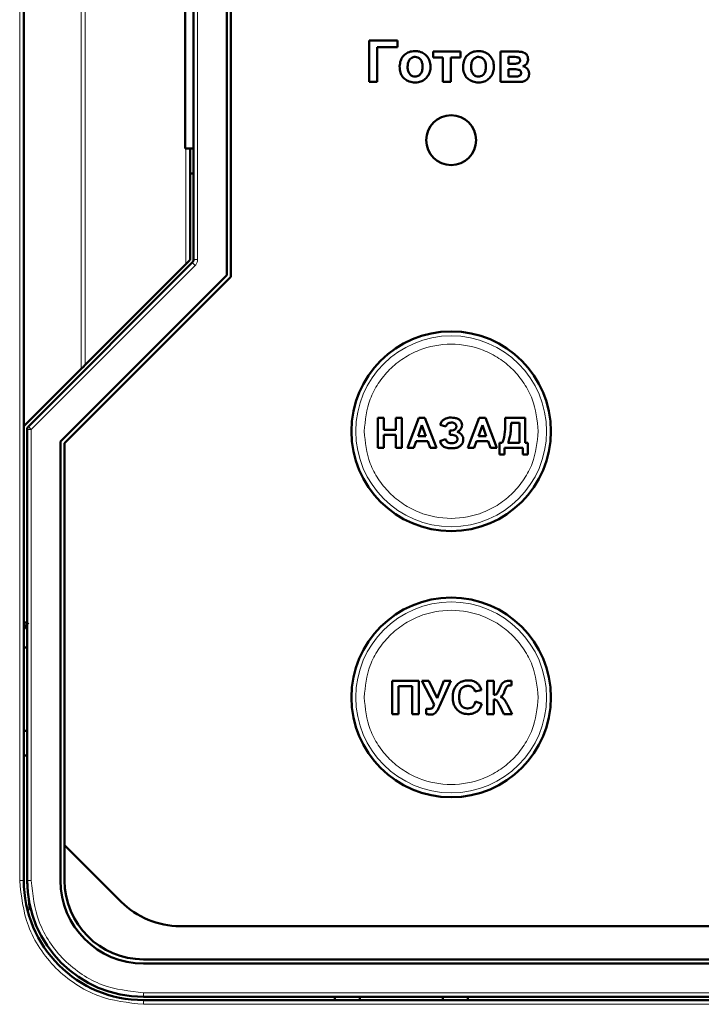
# Model space of a CAD drawing. Header units: millimetres. Extents: x 0 to 594, y 0 to 420.
# Tile 6 of 13: x 117 to 134, y 227 to 250. Entities that reach past the tile are written whole.
import ezdxf

# ---------------------------------------------------------------- set-up
doc = ezdxf.new("R2010")
doc.units = ezdxf.units.MM

msp = doc.modelspace()

# ---------------------------------------------------------------- linework, layer by layer
at = {"color": 9, "linetype": 'Continuous', "lineweight": 18}
for p, q in [((117.319, 229.705), (117.319, 270.905)), ((118.799, 258.605), (118.799, 242.005)), ((118.895, 258.509), (118.895, 242.101)), ((121.599, 255.977), (121.599, 244.633)), ((121.319, 247.305), (121.319, 244.525)), ((121.599, 244.633), (121.499, 244.633)), ((121.541, 244.492), (117.599, 240.551)), ((121.541, 244.492), (121.47, 244.563)), ((117.529, 240.621), (117.599, 240.551)), ((117.599, 240.551), (117.499, 240.551)), ((117.599, 240.551), (117.599, 229.705)), ((117.419, 229.705), (117.319, 229.705)), ((117.599, 229.705), (117.499, 229.705)), ((117.487, 229.66), (117.549, 228.985)), ((120.299, 227.005), (120.299, 226.905)), ((120.299, 227.005), (152.699, 227.005)), ((120.299, 226.725), (120.299, 226.825)), ((152.699, 226.725), (120.299, 226.725))]:
    msp.add_line(p, q, dxfattribs=at)
at = {"color": 7, "linetype": 'Continuous', "lineweight": 50}
for p, q in [((117.419, 240.625), (117.419, 259.985)), ((122.299, 244.261), (122.299, 256.35)), ((122.399, 256.391), (122.399, 244.219)), ((121.499, 255.977), (121.499, 244.633)), ((121.299, 247.305), (121.299, 253.305)), ((125.728, 249.905), (125.728, 248.905)), ((126.407, 249.905), (125.728, 249.905)), ((126.407, 249.738), (126.407, 249.905)), ((125.92, 249.738), (126.407, 249.738)), ((125.92, 248.905), (125.92, 249.738)), ((127.266, 249.636), (127.266, 249.495)), ((127.92, 249.636), (127.266, 249.636)), ((127.92, 249.495), (127.92, 249.636)), ((129.295, 249.636), (128.882, 249.636)), ((128.882, 249.636), (128.882, 248.905)), ((127.266, 249.495), (127.497, 249.495)), ((127.497, 249.495), (127.497, 248.905)), ((127.689, 249.495), (127.92, 249.495)), ((127.689, 248.905), (127.689, 249.495)), ((129.074, 249.341), (129.074, 249.508)), ((129.074, 249.508), (129.193, 249.508)), ((129.193, 249.341), (129.074, 249.341)), ((129.074, 249.033), (129.074, 249.213)), ((129.074, 249.213), (129.172, 249.213)), ((125.728, 248.905), (125.92, 248.905)), ((127.497, 248.905), (127.689, 248.905)), ((128.882, 248.905), (129.332, 248.905)), ((129.225, 249.033), (129.074, 249.033)), ((121.499, 247.305), (121.299, 247.305)), ((121.419, 244.625), (121.419, 247.305)), ((121.499, 246.705), (121.419, 246.705)), ((121.47, 244.563), (117.529, 240.621)), ((118.895, 242.101), (121.319, 244.525)), ((118.299, 240.261), (122.299, 244.261)), ((122.399, 244.219), (118.399, 240.219)), ((118.799, 242.005), (117.419, 240.625)), ((125.937, 240.825), (126.075, 240.825)), ((125.937, 240.105), (125.937, 240.825)), ((126.075, 240.825), (126.075, 240.539)), ((126.371, 240.825), (126.509, 240.825)), ((126.371, 240.539), (126.371, 240.825)), ((126.509, 240.825), (126.509, 240.105)), ((126.65, 240.105), (126.922, 240.825)), ((126.922, 240.825), (127.068, 240.825)), ((127.068, 240.825), (127.342, 240.105)), ((128.102, 240.105), (128.375, 240.825)), ((128.375, 240.825), (128.521, 240.825)), ((128.521, 240.825), (128.795, 240.105)), ((129, 240.749), (129, 240.825)), ((129, 240.825), (129.48, 240.825)), ((129.48, 240.825), (129.48, 240.225)), ((117.419, 229.705), (117.419, 240.625)), ((126.996, 240.65), (126.901, 240.391)), ((127.09, 240.391), (126.996, 240.65)), ((127.574, 240.622), (127.436, 240.659)), ((128.449, 240.65), (128.354, 240.391)), ((128.543, 240.391), (128.449, 240.65)), ((129.341, 240.705), (129.138, 240.705)), ((129.341, 240.225), (129.341, 240.705)), ((117.499, 240.551), (117.499, 229.705)), ((126.075, 240.539), (126.371, 240.539)), ((126.075, 240.419), (126.075, 240.105)), ((126.371, 240.419), (126.075, 240.419)), ((126.371, 240.105), (126.371, 240.419)), ((126.901, 240.391), (127.09, 240.391)), ((127.667, 240.419), (127.667, 240.52)), ((127.667, 240.52), (127.684, 240.52)), ((127.701, 240.419), (127.667, 240.419)), ((128.354, 240.391), (128.543, 240.391)), ((118.299, 229.705), (118.299, 240.261)), ((118.399, 240.219), (118.399, 230.554)), ((126.075, 240.105), (125.937, 240.105)), ((126.509, 240.105), (126.371, 240.105)), ((126.797, 240.105), (126.65, 240.105)), ((126.858, 240.271), (126.797, 240.105)), ((127.134, 240.271), (126.858, 240.271)), ((127.195, 240.105), (127.134, 240.271)), ((127.342, 240.105), (127.195, 240.105)), ((127.427, 240.271), (127.565, 240.317)), ((128.25, 240.105), (128.102, 240.105)), ((128.311, 240.271), (128.25, 240.105)), ((128.587, 240.271), (128.311, 240.271)), ((128.648, 240.105), (128.587, 240.271)), ((128.795, 240.105), (128.648, 240.105)), ((128.861, 239.948), (128.861, 240.225)), ((128.861, 240.225), (128.926, 240.225)), ((129.424, 240.105), (128.981, 240.105)), ((128.981, 240.105), (128.981, 239.948)), ((129.064, 240.225), (129.341, 240.225)), ((129.424, 239.948), (129.424, 240.105)), ((129.48, 240.225), (129.544, 240.225)), ((129.544, 240.225), (129.544, 239.948)), ((128.981, 239.948), (128.861, 239.948)), ((129.544, 239.948), (129.424, 239.948)), ((117.521, 235.905), (117.419, 235.743)), ((117.419, 235.905), (117.499, 235.905)), ((117.419, 235.305), (117.499, 235.305)), ((126.281, 234.505), (126.917, 234.505)), ((126.281, 233.705), (126.281, 234.505)), ((126.917, 234.505), (126.917, 233.705)), ((127.291, 233.934), (126.994, 234.505)), ((126.994, 234.505), (127.165, 234.505)), ((127.165, 234.505), (127.36, 234.088)), ((127.36, 234.088), (127.524, 234.505)), ((127.691, 234.505), (127.419, 233.897)), ((127.524, 234.505), (127.691, 234.505)), ((128.568, 233.705), (128.568, 234.505)), ((128.568, 234.505), (128.722, 234.505)), ((128.722, 234.505), (128.722, 234.167)), ((129.153, 234.505), (129.153, 234.392)), ((126.763, 234.372), (126.435, 234.372)), ((126.435, 234.372), (126.435, 233.705)), ((126.763, 233.705), (126.763, 234.372)), ((128.424, 234.279), (128.271, 234.249)), ((129.153, 234.392), (129.13, 234.393)), ((128.281, 234.003), (128.435, 233.951)), ((128.722, 234.054), (128.722, 233.705)), ((126.435, 233.705), (126.281, 233.705)), ((126.917, 233.705), (126.763, 233.705)), ((127.101, 233.705), (127.101, 233.83)), ((128.722, 233.705), (128.568, 233.705)), ((128.969, 233.705), (128.868, 233.908)), ((129.163, 233.705), (128.969, 233.705)), ((129.052, 233.923), (129.163, 233.705)), ((117.419, 233.305), (117.499, 233.305)), ((117.499, 232.705), (117.419, 232.705)), ((118.399, 230.554), (118.399, 229.705)), ((118.399, 230.554), (119.762, 229.191)), ((121.176, 228.605), (151.822, 228.605)), ((120.299, 227.805), (152.699, 227.805)), ((152.699, 227.705), (120.299, 227.705)), ((120.299, 226.905), (152.699, 226.905)), ((124.899, 226.825), (124.899, 226.905)), ((125.499, 226.825), (125.499, 226.905)), ((127.499, 226.825), (127.499, 226.905)), ((128.099, 226.905), (128.099, 226.825)), ((152.699, 226.825), (120.299, 226.825))]:
    msp.add_line(p, q, dxfattribs=at)
for centre, radius in [((127.699, 247.505), 0.6), ((127.699, 240.505), 2.4), ((127.699, 234.105), 2.4)]:
    msp.add_circle(centre, radius, dxfattribs=at)
at = {"color": 9, "linetype": 'Continuous', "lineweight": 18}
for centre in [(127.699, 240.505), (127.699, 234.105)]:
    msp.add_circle(centre, 2.295, dxfattribs=at)
at = {"color": 7, "linetype": 'Continuous', "lineweight": 50}
for centre, radius, start, end in [((121.399, 244.633), 0.1, 315, 0), ((117.599, 240.551), 0.1, 135, 180), ((120.299, 229.705), 2.88, 180, 270), ((120.299, 229.705), 2.8, 180, 270), ((120.299, 229.705), 2, 180, 270), ((120.299, 229.705), 1.9, 180, 270), ((121.176, 230.605), 2, 225, 270)]:
    msp.add_arc(centre, radius, start, end, dxfattribs=at)
for points, knots in [([(126.83, 249.649), (126.803, 249.647), (126.734, 249.644), (126.627, 249.604), (126.534, 249.523), (126.473, 249.411), (126.464, 249.328), (126.458, 249.281)], [0, 0, 0, 0, 0.137718, 0.355391, 0.573064, 0.757844, 1, 1, 1, 1]), ([(127.202, 249.272), (127.201, 249.299), (127.198, 249.367), (127.16, 249.471), (127.081, 249.567), (126.976, 249.631), (126.887, 249.648), (126.839, 249.648), (126.83, 249.649)], [0, 0, 0, 0, 0.135663, 0.343038, 0.548582, 0.75807, 0.951088, 1, 1, 1, 1]), ([(128.355, 249.649), (128.329, 249.647), (128.259, 249.644), (128.152, 249.604), (128.06, 249.523), (127.999, 249.411), (127.989, 249.328), (127.984, 249.281)], [0, 0, 0, 0, 0.137718, 0.355391, 0.573064, 0.757844, 1, 1, 1, 1]), ([(128.728, 249.272), (128.726, 249.299), (128.723, 249.367), (128.686, 249.471), (128.606, 249.567), (128.501, 249.631), (128.413, 249.648), (128.365, 249.648), (128.355, 249.649)], [0, 0, 0, 0, 0.1356631, 0.3430381, 0.5485821, 0.7580704, 0.9510884, 1, 1, 1, 1]), ([(129.548, 249.447), (129.546, 249.475), (129.542, 249.519), (129.509, 249.572), (129.461, 249.608), (129.388, 249.632), (129.329, 249.635), (129.295, 249.636)], [0, 0, 0, 0, 0.225664, 0.366559, 0.507488, 0.717323, 1, 1, 1, 1]), ([(126.651, 249.27), (126.652, 249.297), (126.654, 249.351), (126.68, 249.423), (126.726, 249.474), (126.777, 249.504), (126.814, 249.506), (126.831, 249.508)], [0, 0, 0, 0, 0.241133, 0.484628, 0.668592, 0.85335, 1, 1, 1, 1]), ([(126.831, 249.508), (126.853, 249.505), (126.898, 249.5), (126.95, 249.461), (126.989, 249.405), (127.007, 249.34), (127.009, 249.292), (127.01, 249.272)], [0, 0, 0, 0, 0.1997136, 0.401263, 0.571167, 0.8134213, 1, 1, 1, 1]), ([(128.176, 249.27), (128.177, 249.297), (128.18, 249.351), (128.206, 249.423), (128.252, 249.474), (128.303, 249.504), (128.34, 249.506), (128.356, 249.508)], [0, 0, 0, 0, 0.241133, 0.484628, 0.668592, 0.85335, 1, 1, 1, 1]), ([(128.356, 249.508), (128.379, 249.505), (128.423, 249.5), (128.475, 249.461), (128.515, 249.405), (128.533, 249.34), (128.535, 249.292), (128.535, 249.272)], [0, 0, 0, 0, 0.199714, 0.401263, 0.571167, 0.813421, 1, 1, 1, 1]), ([(129.193, 249.508), (129.22, 249.507), (129.258, 249.506), (129.304, 249.497), (129.33, 249.485), (129.346, 249.469), (129.355, 249.449), (129.356, 249.435), (129.356, 249.429)], [0, 0, 0, 0, 0.39324, 0.559078, 0.696821, 0.797454, 0.898342, 1, 1, 1, 1]), ([(129.356, 249.429), (129.355, 249.419), (129.354, 249.401), (129.341, 249.379), (129.32, 249.361), (129.27, 249.343), (129.226, 249.342), (129.193, 249.341)], [0, 0, 0, 0, 0.14005, 0.249383, 0.358655, 0.529628, 1, 1, 1, 1]), ([(129.426, 249.282), (129.448, 249.291), (129.488, 249.308), (129.529, 249.359), (129.546, 249.407), (129.548, 249.437), (129.548, 249.447)], [0, 0, 0, 0, 0.322025, 0.590196, 0.859352, 1, 1, 1, 1]), ([(126.458, 249.281), (126.459, 249.254), (126.462, 249.179), (126.494, 249.073), (126.568, 248.98), (126.667, 248.919), (126.76, 248.894), (126.819, 248.893), (126.831, 248.892)], [0, 0, 0, 0, 0.132278, 0.369199, 0.538292, 0.707501, 0.939211, 1, 1, 1, 1]), ([(126.831, 249.033), (126.808, 249.036), (126.764, 249.04), (126.712, 249.08), (126.671, 249.136), (126.653, 249.202), (126.651, 249.25), (126.651, 249.27)], [0, 0, 0, 0, 0.197612, 0.397245, 0.566614, 0.816032, 1, 1, 1, 1]), ([(127.01, 249.272), (127.009, 249.245), (127.006, 249.191), (126.981, 249.119), (126.936, 249.067), (126.885, 249.037), (126.847, 249.035), (126.831, 249.033)], [0, 0, 0, 0, 0.240516, 0.483531, 0.66681, 0.850952, 1, 1, 1, 1]), ([(126.831, 248.892), (126.858, 248.894), (126.924, 248.897), (127.026, 248.936), (127.119, 249.015), (127.183, 249.121), (127.201, 249.212), (127.202, 249.262), (127.202, 249.272)], [0, 0, 0, 0, 0.135378, 0.336455, 0.538943, 0.745329, 0.947179, 1, 1, 1, 1]), ([(127.984, 249.281), (127.985, 249.254), (127.988, 249.179), (128.02, 249.073), (128.093, 248.98), (128.193, 248.919), (128.285, 248.894), (128.344, 248.893), (128.356, 248.892)], [0, 0, 0, 0, 0.132278, 0.369199, 0.538292, 0.707501, 0.939211, 1, 1, 1, 1]), ([(128.356, 249.033), (128.334, 249.036), (128.29, 249.04), (128.237, 249.08), (128.197, 249.136), (128.179, 249.202), (128.177, 249.25), (128.176, 249.27)], [0, 0, 0, 0, 0.197612, 0.397245, 0.566614, 0.816032, 1, 1, 1, 1]), ([(128.356, 248.892), (128.383, 248.894), (128.45, 248.897), (128.552, 248.936), (128.645, 249.015), (128.708, 249.121), (128.726, 249.212), (128.727, 249.262), (128.728, 249.272)], [0, 0, 0, 0, 0.135378, 0.336455, 0.538943, 0.745329, 0.947179, 1, 1, 1, 1]), ([(128.535, 249.272), (128.534, 249.245), (128.532, 249.191), (128.507, 249.119), (128.462, 249.067), (128.41, 249.037), (128.373, 249.035), (128.356, 249.033)], [0, 0, 0, 0, 0.240516, 0.483531, 0.66681, 0.850952, 1, 1, 1, 1]), ([(129.172, 249.213), (129.198, 249.212), (129.248, 249.211), (129.308, 249.205), (129.347, 249.191), (129.368, 249.173), (129.38, 249.149), (129.381, 249.131), (129.382, 249.122)], [0, 0, 0, 0, 0.311207, 0.583911, 0.68923, 0.795843, 0.891598, 1, 1, 1, 1]), ([(129.382, 249.122), (129.381, 249.111), (129.38, 249.093), (129.368, 249.07), (129.348, 249.053), (129.3, 249.035), (129.257, 249.034), (129.225, 249.033)], [0, 0, 0, 0, 0.153404, 0.26067, 0.367826, 0.534662, 1, 1, 1, 1]), ([(129.332, 248.905), (129.358, 248.906), (129.412, 248.908), (129.484, 248.933), (129.536, 248.978), (129.567, 249.031), (129.573, 249.074), (129.574, 249.096), (129.574, 249.099)], [0, 0, 0, 0, 0.2296365, 0.4615683, 0.636531, 0.8118189, 0.9733287, 1, 1, 1, 1]), ([(129.574, 249.099), (129.571, 249.125), (129.565, 249.171), (129.528, 249.228), (129.48, 249.265), (129.443, 249.276), (129.426, 249.282)], [0, 0, 0, 0, 0.3050457, 0.5446741, 0.7854783, 1, 1, 1, 1]), ([(121.319, 244.525), (121.334, 244.54), (121.359, 244.565), (121.387, 244.593), (121.403, 244.609), (121.412, 244.618), (121.418, 244.624), (121.419, 244.625), (121.419, 244.625)], [0, 0, 0, 0, 0.329696, 0.5535719, 0.6801743, 0.7951253, 0.9007426, 1, 1, 1, 1]), ([(118.799, 242.005), (118.803, 242.009), (118.811, 242.017), (118.834, 242.039), (118.862, 242.068), (118.883, 242.089), (118.895, 242.101)], [0, 0, 0, 0, 0.207162, 0.456154, 0.678073, 1, 1, 1, 1]), ([(127.436, 240.659), (127.445, 240.685), (127.461, 240.732), (127.512, 240.785), (127.585, 240.824), (127.652, 240.834), (127.695, 240.834), (127.701, 240.834)], [0, 0, 0, 0, 0.233845, 0.429584, 0.625035, 0.945033, 1, 1, 1, 1]), ([(127.701, 240.834), (127.728, 240.833), (127.781, 240.831), (127.856, 240.81), (127.915, 240.768), (127.955, 240.715), (127.96, 240.672), (127.962, 240.653)], [0, 0, 0, 0, 0.2265891, 0.4545709, 0.6435166, 0.8330112, 1, 1, 1, 1]), ([(127.702, 240.714), (127.684, 240.713), (127.653, 240.711), (127.615, 240.69), (127.589, 240.66), (127.579, 240.635), (127.574, 240.622)], [0, 0, 0, 0, 0.317185, 0.535529, 0.753956, 1, 1, 1, 1]), ([(127.684, 240.52), (127.707, 240.522), (127.742, 240.524), (127.785, 240.545), (127.81, 240.57), (127.822, 240.599), (127.823, 240.618), (127.824, 240.625)], [0, 0, 0, 0, 0.348695, 0.533176, 0.718858, 0.88644, 1, 1, 1, 1]), ([(127.824, 240.625), (127.823, 240.635), (127.821, 240.654), (127.805, 240.678), (127.783, 240.697), (127.748, 240.712), (127.72, 240.713), (127.702, 240.714)], [0, 0, 0, 0, 0.169628, 0.343339, 0.49822, 0.682602, 1, 1, 1, 1]), ([(127.962, 240.653), (127.96, 240.632), (127.955, 240.589), (127.912, 240.531), (127.869, 240.506), (127.845, 240.491)], [0, 0, 0, 0, 0.298422, 0.599296, 1, 1, 1, 1]), ([(128.926, 240.225), (128.936, 240.25), (128.981, 240.353), (128.997, 240.533), (128.999, 240.684), (129, 240.749)], [0, 0, 0, 0, 0.150506, 0.631696, 1, 1, 1, 1]), ([(129.138, 240.705), (129.138, 240.678), (129.137, 240.598), (129.129, 240.478), (129.109, 240.342), (129.079, 240.264), (129.064, 240.225)], [0, 0, 0, 0, 0.16363, 0.491128, 0.742857, 1, 1, 1, 1]), ([(127.851, 240.317), (127.85, 240.328), (127.849, 240.35), (127.831, 240.377), (127.804, 240.4), (127.759, 240.417), (127.723, 240.418), (127.701, 240.419)], [0, 0, 0, 0, 0.158876, 0.319359, 0.464118, 0.684157, 1, 1, 1, 1]), ([(127.845, 240.491), (127.87, 240.481), (127.914, 240.463), (127.961, 240.416), (127.986, 240.364), (127.989, 240.327), (127.99, 240.309)], [0, 0, 0, 0, 0.322918, 0.55546, 0.789208, 1, 1, 1, 1]), ([(127.708, 240.096), (127.681, 240.097), (127.618, 240.099), (127.533, 240.121), (127.465, 240.181), (127.44, 240.234), (127.428, 240.266), (127.427, 240.271)], [0, 0, 0, 0, 0.222457, 0.526508, 0.709676, 0.957509, 1, 1, 1, 1]), ([(127.565, 240.317), (127.572, 240.3), (127.583, 240.272), (127.611, 240.24), (127.653, 240.22), (127.688, 240.217), (127.712, 240.216)], [0, 0, 0, 0, 0.28967, 0.46237, 0.636069, 1, 1, 1, 1]), ([(127.99, 240.309), (127.987, 240.282), (127.983, 240.233), (127.944, 240.174), (127.887, 240.128), (127.806, 240.1), (127.742, 240.097), (127.708, 240.096)], [0, 0, 0, 0, 0.203349, 0.36274, 0.521651, 0.743401, 1, 1, 1, 1]), ([(127.712, 240.216), (127.735, 240.217), (127.769, 240.218), (127.813, 240.239), (127.836, 240.265), (127.85, 240.292), (127.851, 240.309), (127.851, 240.317)], [0, 0, 0, 0, 0.344855, 0.536996, 0.729679, 0.878056, 1, 1, 1, 1]), ([(127.737, 234.103), (127.738, 234.13), (127.741, 234.211), (127.774, 234.329), (127.857, 234.434), (127.956, 234.495), (128.045, 234.514), (128.095, 234.515), (128.108, 234.515)], [0, 0, 0, 0, 0.128353, 0.388703, 0.573955, 0.759327, 0.937427, 1, 1, 1, 1]), ([(128.108, 234.515), (128.134, 234.514), (128.197, 234.511), (128.281, 234.481), (128.326, 234.443), (128.344, 234.428)], [0, 0, 0, 0, 0.311487, 0.735849, 1, 1, 1, 1]), ([(128.344, 234.428), (128.361, 234.407), (128.388, 234.375), (128.411, 234.322), (128.42, 234.294), (128.424, 234.279)], [0, 0, 0, 0, 0.473697, 0.735232, 1, 1, 1, 1]), ([(128.858, 234.315), (128.869, 234.34), (128.887, 234.381), (128.919, 234.437), (128.947, 234.461), (128.962, 234.473)], [0, 0, 0, 0, 0.418405, 0.70252, 1, 1, 1, 1]), ([(128.962, 234.473), (128.982, 234.482), (129.019, 234.498), (129.076, 234.503), (129.111, 234.504), (129.128, 234.505)], [0, 0, 0, 0, 0.387569, 0.691947, 1, 1, 1, 1]), ([(129.128, 234.505), (129.131, 234.505), (129.135, 234.505), (129.143, 234.505), (129.149, 234.505), (129.153, 234.505)], [0, 0, 0, 0, 0.250116, 0.500195, 1, 1, 1, 1]), ([(128.097, 234.382), (128.07, 234.38), (128.021, 234.375), (127.962, 234.337), (127.918, 234.283), (127.895, 234.205), (127.892, 234.147), (127.891, 234.115)], [0, 0, 0, 0, 0.212297, 0.3758, 0.53945, 0.750187, 1, 1, 1, 1]), ([(128.271, 234.249), (128.262, 234.273), (128.248, 234.314), (128.201, 234.356), (128.151, 234.379), (128.115, 234.381), (128.097, 234.382)], [0, 0, 0, 0, 0.313785, 0.543656, 0.773131, 1, 1, 1, 1]), ([(128.722, 234.167), (128.736, 234.169), (128.759, 234.172), (128.788, 234.183), (128.819, 234.219), (128.837, 234.266), (128.853, 234.304), (128.858, 234.315)], [0, 0, 0, 0, 0.199876, 0.312305, 0.42642, 0.830637, 1, 1, 1, 1]), ([(128.977, 234.24), (128.972, 234.227), (128.962, 234.202), (128.944, 234.166), (128.916, 234.137), (128.894, 234.124), (128.883, 234.118)], [0, 0, 0, 0, 0.253287, 0.506899, 0.763893, 1, 1, 1, 1]), ([(129.13, 234.393), (129.113, 234.393), (129.085, 234.392), (129.05, 234.379), (129.022, 234.353), (129, 234.304), (128.985, 234.264), (128.977, 234.24)], [0, 0, 0, 0, 0.211595, 0.337404, 0.463699, 0.678302, 1, 1, 1, 1]), ([(127.291, 233.934), (127.282, 233.908), (127.27, 233.874), (127.239, 233.843), (127.207, 233.83), (127.181, 233.829), (127.164, 233.828)], [0, 0, 0, 0, 0.4414937, 0.5759373, 0.7102684, 1, 1, 1, 1]), ([(128.102, 233.705), (128.075, 233.706), (128.009, 233.71), (127.909, 233.748), (127.819, 233.825), (127.754, 233.938), (127.738, 234.036), (127.737, 234.095), (127.737, 234.103)], [0, 0, 0, 0, 0.132331, 0.325849, 0.518063, 0.708615, 0.957186, 1, 1, 1, 1]), ([(127.891, 234.115), (127.892, 234.088), (127.894, 234.024), (127.915, 233.94), (127.966, 233.879), (128.02, 233.848), (128.065, 233.839), (128.091, 233.839), (128.096, 233.838)], [0, 0, 0, 0, 0.205446, 0.493459, 0.648874, 0.8039, 0.960212, 1, 1, 1, 1]), ([(128.096, 233.838), (128.121, 233.841), (128.165, 233.845), (128.218, 233.879), (128.259, 233.931), (128.273, 233.975), (128.281, 234.003)], [0, 0, 0, 0, 0.278426, 0.482725, 0.687127, 1, 1, 1, 1]), ([(128.435, 233.951), (128.426, 233.926), (128.406, 233.865), (128.347, 233.782), (128.248, 233.722), (128.162, 233.706), (128.111, 233.705), (128.102, 233.705)], [0, 0, 0, 0, 0.178946, 0.427141, 0.662689, 0.937832, 1, 1, 1, 1]), ([(128.837, 233.963), (128.831, 233.975), (128.818, 233.997), (128.8, 234.025), (128.777, 234.045), (128.75, 234.053), (128.731, 234.053), (128.722, 234.054)], [0, 0, 0, 0, 0.25425, 0.486863, 0.636328, 0.823574, 1, 1, 1, 1]), ([(128.858, 233.925), (128.854, 233.931), (128.849, 233.941), (128.842, 233.953), (128.839, 233.96), (128.837, 233.963)], [0, 0, 0, 0, 0.499814, 0.749898, 1, 1, 1, 1]), ([(128.883, 234.118), (128.904, 234.109), (128.947, 234.092), (129.002, 234.02), (129.032, 233.962), (129.052, 233.923)], [0, 0, 0, 0, 0.253998, 0.50882, 1, 1, 1, 1]), ([(127.101, 233.83), (127.108, 233.83), (127.122, 233.829), (127.142, 233.828), (127.157, 233.828), (127.164, 233.828)], [0, 0, 0, 0, 0.321424, 0.660621, 1, 1, 1, 1]), ([(127.212, 233.695), (127.199, 233.695), (127.174, 233.695), (127.137, 233.698), (127.113, 233.702), (127.101, 233.705)], [0, 0, 0, 0, 0.35863, 0.678098, 1, 1, 1, 1]), ([(127.419, 233.897), (127.408, 233.873), (127.385, 233.824), (127.347, 233.763), (127.301, 233.716), (127.254, 233.697), (127.224, 233.695), (127.212, 233.695)], [0, 0, 0, 0, 0.260479, 0.521395, 0.704689, 0.889754, 1, 1, 1, 1]), ([(128.868, 233.908), (128.867, 233.91), (128.865, 233.912), (128.862, 233.918), (128.859, 233.922), (128.858, 233.925)], [0, 0, 0, 0, 0.2501561, 0.5003861, 1, 1, 1, 1])]:
    msp.add_open_spline(points, degree=3, knots=knots, dxfattribs=at)
at = {"color": 9, "linetype": 'Continuous', "lineweight": 18}
msp.add_open_spline([(121.599, 244.633), (121.596, 244.607), (121.591, 244.554), (121.557, 244.513), (121.541, 244.492)], degree=3, dxfattribs=at)
for points, knots in [([(125.604, 240.505), (125.632, 240.769), (125.675, 241.174), (125.937, 241.662), (126.207, 241.997), (126.543, 242.269), (127.03, 242.522), (127.699, 242.651), (128.368, 242.522), (128.856, 242.269), (129.191, 241.997), (129.462, 241.662), (129.723, 241.174), (129.766, 240.769), (129.794, 240.505)], [0, 0, 0, 0, 0.119728, 0.18418, 0.25, 0.31582, 0.380272, 0.5, 0.619728, 0.68418, 0.75, 0.81582, 0.880272, 1, 1, 1, 1]), ([(129.794, 240.505), (129.766, 240.242), (129.723, 239.836), (129.462, 239.348), (129.191, 239.013), (128.856, 238.741), (128.368, 238.488), (127.699, 238.36), (127.03, 238.488), (126.543, 238.741), (126.207, 239.013), (125.937, 239.348), (125.675, 239.836), (125.632, 240.242), (125.604, 240.505)], [0, 0, 0, 0, 0.119728, 0.18418, 0.25, 0.31582, 0.380272, 0.5, 0.619728, 0.68418, 0.75, 0.81582, 0.880272, 1, 1, 1, 1]), ([(125.604, 234.105), (125.632, 234.369), (125.675, 234.774), (125.937, 235.262), (126.207, 235.597), (126.543, 235.869), (127.03, 236.122), (127.699, 236.251), (128.368, 236.122), (128.856, 235.869), (129.191, 235.597), (129.462, 235.262), (129.723, 234.774), (129.766, 234.369), (129.794, 234.105)], [0, 0, 0, 0, 0.119728, 0.18418, 0.25, 0.31582, 0.380272, 0.5, 0.619728, 0.68418, 0.75, 0.81582, 0.880272, 1, 1, 1, 1]), ([(129.794, 234.105), (129.766, 233.842), (129.723, 233.436), (129.462, 232.948), (129.191, 232.613), (128.856, 232.341), (128.368, 232.088), (127.699, 231.96), (127.03, 232.088), (126.543, 232.341), (126.207, 232.613), (125.937, 232.948), (125.675, 233.436), (125.632, 233.842), (125.604, 234.105)], [0, 0, 0, 0, 0.119728, 0.18418, 0.25, 0.31582, 0.380272, 0.5, 0.619728, 0.68418, 0.75, 0.81582, 0.880272, 1, 1, 1, 1]), ([(120.299, 226.725), (119.924, 226.765), (119.348, 226.826), (118.654, 227.198), (118.176, 227.582), (117.792, 228.06), (117.42, 228.754), (117.359, 229.33), (117.319, 229.705)], [0, 0, 0, 0, 0.239457, 0.368361, 0.5, 0.631639, 0.760543, 1, 1, 1, 1]), ([(117.599, 229.705), (117.635, 229.365), (117.691, 228.843), (118.027, 228.214), (118.376, 227.782), (118.808, 227.433), (119.437, 227.097), (119.96, 227.041), (120.299, 227.005)], [0, 0, 0, 0, 0.239457, 0.368361, 0.5, 0.631639, 0.760543, 1, 1, 1, 1])]:
    msp.add_open_spline(points, degree=3, knots=knots, dxfattribs=at)

doc.saveas('drawing.dxf')
